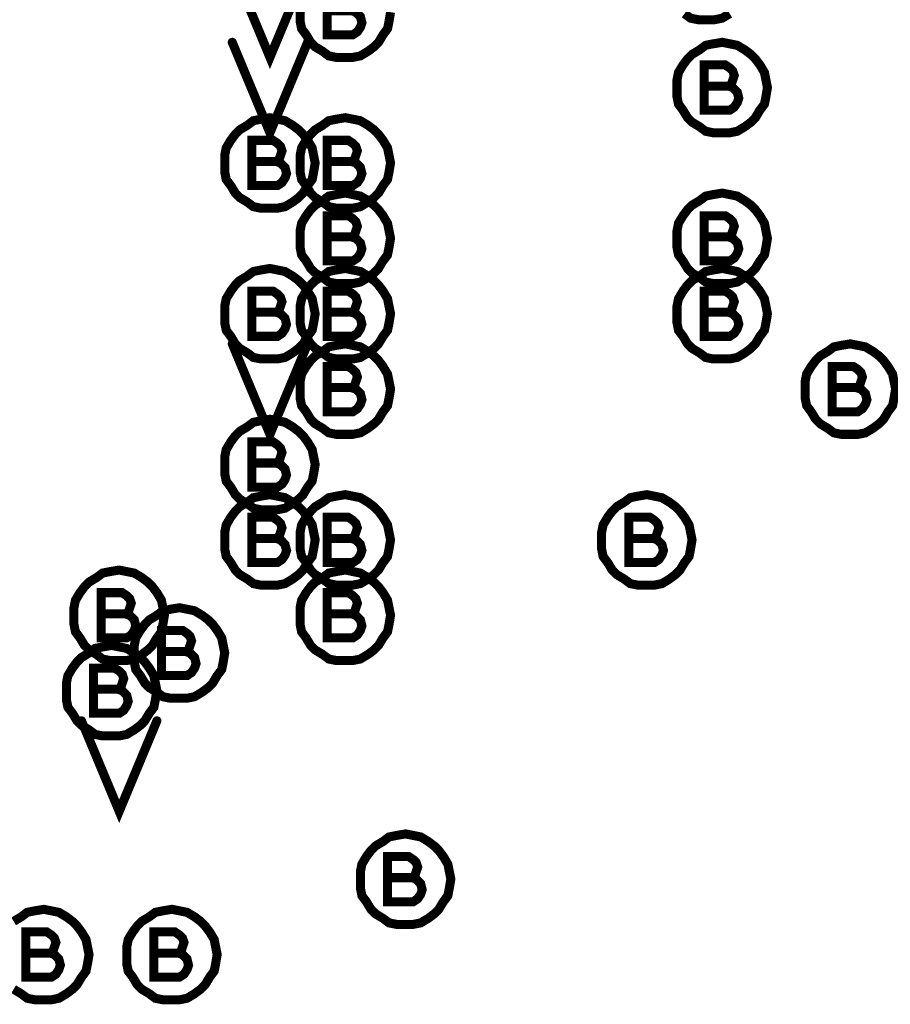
# Model space of a CAD drawing. Extents: x 28 to 61, y 24.9 to 46.
# Tile 44 of 96: x 38.439 to 39.017, y 31.402 to 32.055. Entities that reach past the tile are written whole.
import ezdxf

# ---------------------------------------------------------------- set-up
doc = ezdxf.new("R2010")
doc.units = 0
doc.layers.add('1', color=2, linetype='CONTINUOUS')

msp = doc.modelspace()

# ---------------------------------------------------------------- linework, layer by layer
at = {"layer": '1', "const_width": 0.006}
for points in [[(38.58, 32.09), (38.605, 32.03), (38.63, 32.09)], [(38.659, 32.061), (38.661, 32.062), (38.662, 32.065), (38.663, 32.068), (38.662, 32.071), (38.66, 32.073), (38.657, 32.075), (38.643, 32.075), (38.643, 32.045), (38.66, 32.045), (38.663, 32.047), (38.665, 32.05), (38.666, 32.053), (38.665, 32.057), (38.662, 32.06), (38.659, 32.061), (38.643, 32.061)], [(38.625, 32.06), (38.625, 32.054), (38.626, 32.049), (38.629, 32.045), (38.632, 32.04), (38.635, 32.037), (38.64, 32.034), (38.644, 32.031), (38.649, 32.03), (38.655, 32.03), (38.66, 32.03), (38.665, 32.031), (38.67, 32.034), (38.674, 32.037), (38.677, 32.04), (38.68, 32.045), (38.683, 32.049), (38.684, 32.054), (38.685, 32.06)], [(38.88, 32.059), (38.884, 32.056), (38.889, 32.055), (38.895, 32.055), (38.9, 32.055), (38.905, 32.056), (38.91, 32.059)], [(38.58, 32.04), (38.605, 31.98), (38.63, 32.04)], [(38.935, 32.01), (38.934, 32.015), (38.933, 32.02), (38.93, 32.025), (38.927, 32.029), (38.924, 32.032), (38.92, 32.035), (38.915, 32.038), (38.91, 32.039), (38.905, 32.04), (38.899, 32.039), (38.894, 32.038), (38.89, 32.035), (38.885, 32.032), (38.882, 32.029), (38.879, 32.025), (38.876, 32.02), (38.875, 32.015), (38.875, 32.01), (38.875, 32.004), (38.876, 31.999), (38.879, 31.995), (38.882, 31.99), (38.885, 31.987), (38.89, 31.984), (38.894, 31.981), (38.899, 31.98), (38.905, 31.98), (38.91, 31.98), (38.915, 31.981), (38.92, 31.984), (38.924, 31.987), (38.927, 31.99), (38.93, 31.995), (38.933, 31.999), (38.934, 32.004), (38.935, 32.01)], [(38.909, 32.011), (38.911, 32.012), (38.912, 32.015), (38.913, 32.018), (38.912, 32.021), (38.91, 32.023), (38.907, 32.025), (38.893, 32.025), (38.893, 31.995), (38.91, 31.995), (38.913, 31.997), (38.915, 32), (38.916, 32.003), (38.915, 32.007), (38.912, 32.01), (38.909, 32.011), (38.893, 32.011)], [(38.635, 31.96), (38.634, 31.965), (38.633, 31.97), (38.63, 31.975), (38.627, 31.979), (38.624, 31.982), (38.62, 31.985), (38.615, 31.988), (38.61, 31.989), (38.605, 31.99), (38.599, 31.989), (38.594, 31.988), (38.59, 31.985), (38.585, 31.982), (38.582, 31.979), (38.579, 31.975), (38.576, 31.97), (38.575, 31.965), (38.575, 31.96), (38.575, 31.954), (38.576, 31.949), (38.579, 31.945), (38.582, 31.94), (38.585, 31.937), (38.59, 31.934), (38.594, 31.931), (38.599, 31.93), (38.605, 31.93), (38.61, 31.93), (38.615, 31.931), (38.62, 31.934), (38.624, 31.937), (38.627, 31.94), (38.63, 31.945), (38.633, 31.949), (38.634, 31.954), (38.635, 31.96)], [(38.685, 31.96), (38.684, 31.965), (38.683, 31.97), (38.68, 31.975), (38.677, 31.979), (38.674, 31.982), (38.67, 31.985), (38.665, 31.988), (38.66, 31.989), (38.655, 31.99), (38.649, 31.989), (38.644, 31.988), (38.64, 31.985), (38.635, 31.982), (38.632, 31.979), (38.629, 31.975), (38.626, 31.97), (38.625, 31.965), (38.625, 31.96), (38.625, 31.954), (38.626, 31.949), (38.629, 31.945), (38.632, 31.94), (38.635, 31.937), (38.64, 31.934), (38.644, 31.931), (38.649, 31.93), (38.655, 31.93), (38.66, 31.93), (38.665, 31.931), (38.67, 31.934), (38.674, 31.937), (38.677, 31.94), (38.68, 31.945), (38.683, 31.949), (38.684, 31.954), (38.685, 31.96)], [(38.609, 31.961), (38.611, 31.962), (38.612, 31.965), (38.613, 31.968), (38.612, 31.971), (38.61, 31.973), (38.607, 31.975), (38.593, 31.975), (38.593, 31.945), (38.61, 31.945), (38.613, 31.947), (38.615, 31.95), (38.616, 31.953), (38.615, 31.957), (38.612, 31.96), (38.609, 31.961), (38.593, 31.961)], [(38.659, 31.961), (38.661, 31.962), (38.662, 31.965), (38.663, 31.968), (38.662, 31.971), (38.66, 31.973), (38.657, 31.975), (38.643, 31.975), (38.643, 31.945), (38.66, 31.945), (38.663, 31.947), (38.665, 31.95), (38.666, 31.953), (38.665, 31.957), (38.662, 31.96), (38.659, 31.961), (38.643, 31.961)], [(38.685, 31.91), (38.684, 31.915), (38.683, 31.92), (38.68, 31.925), (38.677, 31.929), (38.674, 31.932), (38.67, 31.935), (38.665, 31.938), (38.66, 31.939), (38.655, 31.94), (38.649, 31.939), (38.644, 31.938), (38.64, 31.935), (38.635, 31.932), (38.632, 31.929), (38.629, 31.925), (38.626, 31.92), (38.625, 31.915), (38.625, 31.91), (38.625, 31.904), (38.626, 31.899), (38.629, 31.895), (38.632, 31.89), (38.635, 31.887), (38.64, 31.884), (38.644, 31.881), (38.649, 31.88), (38.655, 31.88), (38.66, 31.88), (38.665, 31.881), (38.67, 31.884), (38.674, 31.887), (38.677, 31.89), (38.68, 31.895), (38.683, 31.899), (38.684, 31.904), (38.685, 31.91)], [(38.935, 31.91), (38.934, 31.915), (38.933, 31.92), (38.93, 31.925), (38.927, 31.929), (38.924, 31.932), (38.92, 31.935), (38.915, 31.938), (38.91, 31.939), (38.905, 31.94), (38.899, 31.939), (38.894, 31.938), (38.89, 31.935), (38.885, 31.932), (38.882, 31.929), (38.879, 31.925), (38.876, 31.92), (38.875, 31.915), (38.875, 31.91), (38.875, 31.904), (38.876, 31.899), (38.879, 31.895), (38.882, 31.89), (38.885, 31.887), (38.89, 31.884), (38.894, 31.881), (38.899, 31.88), (38.905, 31.88), (38.91, 31.88), (38.915, 31.881), (38.92, 31.884), (38.924, 31.887), (38.927, 31.89), (38.93, 31.895), (38.933, 31.899), (38.934, 31.904), (38.935, 31.91)], [(38.659, 31.911), (38.661, 31.912), (38.662, 31.915), (38.663, 31.918), (38.662, 31.921), (38.66, 31.923), (38.657, 31.925), (38.643, 31.925), (38.643, 31.895), (38.66, 31.895), (38.663, 31.897), (38.665, 31.9), (38.666, 31.903), (38.665, 31.907), (38.662, 31.91), (38.659, 31.911), (38.643, 31.911)], [(38.909, 31.911), (38.911, 31.912), (38.912, 31.915), (38.913, 31.918), (38.912, 31.921), (38.91, 31.923), (38.907, 31.925), (38.893, 31.925), (38.893, 31.895), (38.91, 31.895), (38.913, 31.897), (38.915, 31.9), (38.916, 31.903), (38.915, 31.907), (38.912, 31.91), (38.909, 31.911), (38.893, 31.911)], [(38.635, 31.86), (38.634, 31.865), (38.633, 31.87), (38.63, 31.875), (38.627, 31.879), (38.624, 31.882), (38.62, 31.885), (38.615, 31.888), (38.61, 31.889), (38.605, 31.89), (38.599, 31.889), (38.594, 31.888), (38.59, 31.885), (38.585, 31.882), (38.582, 31.879), (38.579, 31.875), (38.576, 31.87), (38.575, 31.865), (38.575, 31.86), (38.575, 31.854), (38.576, 31.849), (38.579, 31.845), (38.582, 31.84), (38.585, 31.837), (38.59, 31.834), (38.594, 31.831), (38.599, 31.83), (38.605, 31.83), (38.61, 31.83), (38.615, 31.831), (38.62, 31.834), (38.624, 31.837), (38.627, 31.84), (38.63, 31.845), (38.633, 31.849), (38.634, 31.854), (38.635, 31.86)], [(38.685, 31.86), (38.684, 31.865), (38.683, 31.87), (38.68, 31.875), (38.677, 31.879), (38.674, 31.882), (38.67, 31.885), (38.665, 31.888), (38.66, 31.889), (38.655, 31.89), (38.649, 31.889), (38.644, 31.888), (38.64, 31.885), (38.635, 31.882), (38.632, 31.879), (38.629, 31.875), (38.626, 31.87), (38.625, 31.865), (38.625, 31.86), (38.625, 31.854), (38.626, 31.849), (38.629, 31.845), (38.632, 31.84), (38.635, 31.837), (38.64, 31.834), (38.644, 31.831), (38.649, 31.83), (38.655, 31.83), (38.66, 31.83), (38.665, 31.831), (38.67, 31.834), (38.674, 31.837), (38.677, 31.84), (38.68, 31.845), (38.683, 31.849), (38.684, 31.854), (38.685, 31.86)], [(38.935, 31.86), (38.934, 31.865), (38.933, 31.87), (38.93, 31.875), (38.927, 31.879), (38.924, 31.882), (38.92, 31.885), (38.915, 31.888), (38.91, 31.889), (38.905, 31.89), (38.899, 31.889), (38.894, 31.888), (38.89, 31.885), (38.885, 31.882), (38.882, 31.879), (38.879, 31.875), (38.876, 31.87), (38.875, 31.865), (38.875, 31.86), (38.875, 31.854), (38.876, 31.849), (38.879, 31.845), (38.882, 31.84), (38.885, 31.837), (38.89, 31.834), (38.894, 31.831), (38.899, 31.83), (38.905, 31.83), (38.91, 31.83), (38.915, 31.831), (38.92, 31.834), (38.924, 31.837), (38.927, 31.84), (38.93, 31.845), (38.933, 31.849), (38.934, 31.854), (38.935, 31.86)], [(38.609, 31.861), (38.611, 31.862), (38.612, 31.865), (38.613, 31.868), (38.612, 31.871), (38.61, 31.873), (38.607, 31.875), (38.593, 31.875), (38.593, 31.845), (38.61, 31.845), (38.613, 31.847), (38.615, 31.85), (38.616, 31.853), (38.615, 31.857), (38.612, 31.86), (38.609, 31.861), (38.593, 31.861)], [(38.659, 31.861), (38.661, 31.862), (38.662, 31.865), (38.663, 31.868), (38.662, 31.871), (38.66, 31.873), (38.657, 31.875), (38.643, 31.875), (38.643, 31.845), (38.66, 31.845), (38.663, 31.847), (38.665, 31.85), (38.666, 31.853), (38.665, 31.857), (38.662, 31.86), (38.659, 31.861), (38.643, 31.861)], [(38.909, 31.861), (38.911, 31.862), (38.912, 31.865), (38.913, 31.868), (38.912, 31.871), (38.91, 31.873), (38.907, 31.875), (38.893, 31.875), (38.893, 31.845), (38.91, 31.845), (38.913, 31.847), (38.915, 31.85), (38.916, 31.853), (38.915, 31.857), (38.912, 31.86), (38.909, 31.861), (38.893, 31.861)], [(38.58, 31.84), (38.605, 31.78), (38.63, 31.84)], [(38.685, 31.81), (38.684, 31.815), (38.683, 31.82), (38.68, 31.825), (38.677, 31.829), (38.674, 31.832), (38.67, 31.835), (38.665, 31.838), (38.66, 31.839), (38.655, 31.84), (38.649, 31.839), (38.644, 31.838), (38.64, 31.835), (38.635, 31.832), (38.632, 31.829), (38.629, 31.825), (38.626, 31.82), (38.625, 31.815), (38.625, 31.81), (38.625, 31.804), (38.626, 31.799), (38.629, 31.795), (38.632, 31.79), (38.635, 31.787), (38.64, 31.784), (38.644, 31.781), (38.649, 31.78), (38.655, 31.78), (38.66, 31.78), (38.665, 31.781), (38.67, 31.784), (38.674, 31.787), (38.677, 31.79), (38.68, 31.795), (38.683, 31.799), (38.684, 31.804), (38.685, 31.81)], [(39.02, 31.81), (39.019, 31.815), (39.018, 31.82), (39.015, 31.825), (39.012, 31.829), (39.009, 31.832), (39.005, 31.835), (39, 31.838), (38.995, 31.839), (38.99, 31.84), (38.984, 31.839), (38.979, 31.838), (38.975, 31.835), (38.97, 31.832), (38.967, 31.829), (38.964, 31.825), (38.961, 31.82), (38.96, 31.815), (38.96, 31.81), (38.96, 31.804), (38.961, 31.799), (38.964, 31.795), (38.967, 31.79), (38.97, 31.787), (38.975, 31.784), (38.979, 31.781), (38.984, 31.78), (38.99, 31.78), (38.995, 31.78), (39, 31.781), (39.005, 31.784), (39.009, 31.787), (39.012, 31.79), (39.015, 31.795), (39.018, 31.799), (39.019, 31.804), (39.02, 31.81)], [(38.659, 31.811), (38.661, 31.812), (38.662, 31.815), (38.663, 31.818), (38.662, 31.821), (38.66, 31.823), (38.657, 31.825), (38.643, 31.825), (38.643, 31.795), (38.66, 31.795), (38.663, 31.797), (38.665, 31.8), (38.666, 31.803), (38.665, 31.807), (38.662, 31.81), (38.659, 31.811), (38.643, 31.811)], [(38.994, 31.811), (38.996, 31.812), (38.997, 31.815), (38.998, 31.818), (38.997, 31.821), (38.995, 31.823), (38.992, 31.825), (38.978, 31.825), (38.978, 31.795), (38.995, 31.795), (38.998, 31.797), (39, 31.8), (39.001, 31.803), (39, 31.807), (38.997, 31.81), (38.994, 31.811), (38.978, 31.811)], [(38.635, 31.76), (38.634, 31.765), (38.633, 31.77), (38.63, 31.775), (38.627, 31.779), (38.624, 31.782), (38.62, 31.785), (38.615, 31.788), (38.61, 31.789), (38.605, 31.79), (38.599, 31.789), (38.594, 31.788), (38.59, 31.785), (38.585, 31.782), (38.582, 31.779), (38.579, 31.775), (38.576, 31.77), (38.575, 31.765), (38.575, 31.76), (38.575, 31.754), (38.576, 31.749), (38.579, 31.745), (38.582, 31.74), (38.585, 31.737), (38.59, 31.734), (38.594, 31.731), (38.599, 31.73), (38.605, 31.73), (38.61, 31.73), (38.615, 31.731), (38.62, 31.734), (38.624, 31.737), (38.627, 31.74), (38.63, 31.745), (38.633, 31.749), (38.634, 31.754), (38.635, 31.76)], [(38.609, 31.761), (38.611, 31.762), (38.612, 31.765), (38.613, 31.768), (38.612, 31.771), (38.61, 31.773), (38.607, 31.775), (38.593, 31.775), (38.593, 31.745), (38.61, 31.745), (38.613, 31.747), (38.615, 31.75), (38.616, 31.753), (38.615, 31.757), (38.612, 31.76), (38.609, 31.761), (38.593, 31.761)], [(38.635, 31.71), (38.634, 31.715), (38.633, 31.72), (38.63, 31.725), (38.627, 31.729), (38.624, 31.732), (38.62, 31.735), (38.615, 31.738), (38.61, 31.739), (38.605, 31.74), (38.599, 31.739), (38.594, 31.738), (38.59, 31.735), (38.585, 31.732), (38.582, 31.729), (38.579, 31.725), (38.576, 31.72), (38.575, 31.715), (38.575, 31.71), (38.575, 31.704), (38.576, 31.699), (38.579, 31.695), (38.582, 31.69), (38.585, 31.687), (38.59, 31.684), (38.594, 31.681), (38.599, 31.68), (38.605, 31.68), (38.61, 31.68), (38.615, 31.681), (38.62, 31.684), (38.624, 31.687), (38.627, 31.69), (38.63, 31.695), (38.633, 31.699), (38.634, 31.704), (38.635, 31.71)], [(38.685, 31.71), (38.684, 31.715), (38.683, 31.72), (38.68, 31.725), (38.677, 31.729), (38.674, 31.732), (38.67, 31.735), (38.665, 31.738), (38.66, 31.739), (38.655, 31.74), (38.649, 31.739), (38.644, 31.738), (38.64, 31.735), (38.635, 31.732), (38.632, 31.729), (38.629, 31.725), (38.626, 31.72), (38.625, 31.715), (38.625, 31.71), (38.625, 31.704), (38.626, 31.699), (38.629, 31.695), (38.632, 31.69), (38.635, 31.687), (38.64, 31.684), (38.644, 31.681), (38.649, 31.68), (38.655, 31.68), (38.66, 31.68), (38.665, 31.681), (38.67, 31.684), (38.674, 31.687), (38.677, 31.69), (38.68, 31.695), (38.683, 31.699), (38.684, 31.704), (38.685, 31.71)], [(38.885, 31.71), (38.884, 31.715), (38.883, 31.72), (38.88, 31.725), (38.877, 31.729), (38.874, 31.732), (38.87, 31.735), (38.865, 31.738), (38.86, 31.739), (38.855, 31.74), (38.849, 31.739), (38.844, 31.738), (38.84, 31.735), (38.835, 31.732), (38.832, 31.729), (38.829, 31.725), (38.826, 31.72), (38.825, 31.715), (38.825, 31.71), (38.825, 31.704), (38.826, 31.699), (38.829, 31.695), (38.832, 31.69), (38.835, 31.687), (38.84, 31.684), (38.844, 31.681), (38.849, 31.68), (38.855, 31.68), (38.86, 31.68), (38.865, 31.681), (38.87, 31.684), (38.874, 31.687), (38.877, 31.69), (38.88, 31.695), (38.883, 31.699), (38.884, 31.704), (38.885, 31.71)], [(38.609, 31.711), (38.611, 31.712), (38.612, 31.715), (38.613, 31.718), (38.612, 31.721), (38.61, 31.723), (38.607, 31.725), (38.593, 31.725), (38.593, 31.695), (38.61, 31.695), (38.613, 31.697), (38.615, 31.7), (38.616, 31.703), (38.615, 31.707), (38.612, 31.71), (38.609, 31.711), (38.593, 31.711)], [(38.659, 31.711), (38.661, 31.712), (38.662, 31.715), (38.663, 31.718), (38.662, 31.721), (38.66, 31.723), (38.657, 31.725), (38.643, 31.725), (38.643, 31.695), (38.66, 31.695), (38.663, 31.697), (38.665, 31.7), (38.666, 31.703), (38.665, 31.707), (38.662, 31.71), (38.659, 31.711), (38.643, 31.711)], [(38.859, 31.711), (38.861, 31.712), (38.862, 31.715), (38.863, 31.718), (38.862, 31.721), (38.86, 31.723), (38.857, 31.725), (38.843, 31.725), (38.843, 31.695), (38.86, 31.695), (38.863, 31.697), (38.865, 31.7), (38.866, 31.703), (38.865, 31.707), (38.862, 31.71), (38.859, 31.711), (38.843, 31.711)], [(38.535, 31.66), (38.534, 31.665), (38.533, 31.67), (38.53, 31.675), (38.527, 31.679), (38.524, 31.682), (38.52, 31.685), (38.515, 31.688), (38.51, 31.689), (38.505, 31.69), (38.499, 31.689), (38.494, 31.688), (38.49, 31.685), (38.485, 31.682), (38.482, 31.679), (38.479, 31.675), (38.476, 31.67), (38.475, 31.665), (38.475, 31.66), (38.475, 31.654), (38.476, 31.649), (38.479, 31.645), (38.482, 31.64), (38.485, 31.637), (38.49, 31.634), (38.494, 31.631), (38.499, 31.63), (38.505, 31.63), (38.51, 31.63), (38.515, 31.631), (38.52, 31.634), (38.524, 31.637), (38.527, 31.64), (38.53, 31.645), (38.533, 31.649), (38.534, 31.654), (38.535, 31.66)], [(38.685, 31.66), (38.684, 31.665), (38.683, 31.67), (38.68, 31.675), (38.677, 31.679), (38.674, 31.682), (38.67, 31.685), (38.665, 31.688), (38.66, 31.689), (38.655, 31.69), (38.649, 31.689), (38.644, 31.688), (38.64, 31.685), (38.635, 31.682), (38.632, 31.679), (38.629, 31.675), (38.626, 31.67), (38.625, 31.665), (38.625, 31.66), (38.625, 31.654), (38.626, 31.649), (38.629, 31.645), (38.632, 31.64), (38.635, 31.637), (38.64, 31.634), (38.644, 31.631), (38.649, 31.63), (38.655, 31.63), (38.66, 31.63), (38.665, 31.631), (38.67, 31.634), (38.674, 31.637), (38.677, 31.64), (38.68, 31.645), (38.683, 31.649), (38.684, 31.654), (38.685, 31.66)], [(38.509, 31.661), (38.511, 31.662), (38.512, 31.665), (38.513, 31.668), (38.512, 31.671), (38.51, 31.673), (38.507, 31.675), (38.493, 31.675), (38.493, 31.645), (38.51, 31.645), (38.513, 31.647), (38.515, 31.65), (38.516, 31.653), (38.515, 31.657), (38.512, 31.66), (38.509, 31.661), (38.493, 31.661)], [(38.659, 31.661), (38.661, 31.662), (38.662, 31.665), (38.663, 31.668), (38.662, 31.671), (38.66, 31.673), (38.657, 31.675), (38.643, 31.675), (38.643, 31.645), (38.66, 31.645), (38.663, 31.647), (38.665, 31.65), (38.666, 31.653), (38.665, 31.657), (38.662, 31.66), (38.659, 31.661), (38.643, 31.661)], [(38.575, 31.635), (38.574, 31.64), (38.573, 31.645), (38.57, 31.65), (38.567, 31.654), (38.564, 31.657), (38.56, 31.66), (38.555, 31.663), (38.55, 31.664), (38.545, 31.665), (38.539, 31.664), (38.534, 31.663), (38.53, 31.66), (38.525, 31.657), (38.522, 31.654), (38.519, 31.65), (38.516, 31.645), (38.515, 31.64), (38.515, 31.635), (38.515, 31.629), (38.516, 31.624), (38.519, 31.62), (38.522, 31.615), (38.525, 31.612), (38.53, 31.609), (38.534, 31.606), (38.539, 31.605), (38.545, 31.605), (38.55, 31.605), (38.555, 31.606), (38.56, 31.609), (38.564, 31.612), (38.567, 31.615), (38.57, 31.62), (38.573, 31.624), (38.574, 31.629), (38.575, 31.635)], [(38.549, 31.636), (38.551, 31.637), (38.552, 31.64), (38.553, 31.643), (38.552, 31.646), (38.55, 31.648), (38.547, 31.65), (38.533, 31.65), (38.533, 31.62), (38.55, 31.62), (38.553, 31.622), (38.555, 31.625), (38.556, 31.628), (38.555, 31.632), (38.552, 31.635), (38.549, 31.636), (38.533, 31.636)], [(38.53, 31.61), (38.529, 31.615), (38.528, 31.62), (38.525, 31.625), (38.522, 31.629), (38.519, 31.632), (38.515, 31.635), (38.51, 31.638), (38.505, 31.639), (38.5, 31.64), (38.494, 31.639), (38.489, 31.638), (38.485, 31.635), (38.48, 31.632), (38.477, 31.629), (38.474, 31.625), (38.471, 31.62), (38.47, 31.615), (38.47, 31.61), (38.47, 31.604), (38.471, 31.599), (38.474, 31.595), (38.477, 31.59), (38.48, 31.587), (38.485, 31.584), (38.489, 31.581), (38.494, 31.58), (38.5, 31.58), (38.505, 31.58), (38.51, 31.581), (38.515, 31.584), (38.519, 31.587), (38.522, 31.59), (38.525, 31.595), (38.528, 31.599), (38.529, 31.604), (38.53, 31.61)], [(38.504, 31.611), (38.506, 31.612), (38.507, 31.615), (38.508, 31.618), (38.507, 31.621), (38.505, 31.623), (38.502, 31.625), (38.488, 31.625), (38.488, 31.595), (38.505, 31.595), (38.508, 31.597), (38.51, 31.6), (38.511, 31.603), (38.51, 31.607), (38.507, 31.61), (38.504, 31.611), (38.488, 31.611)], [(38.48, 31.59), (38.505, 31.53), (38.53, 31.59)], [(38.725, 31.485), (38.724, 31.49), (38.723, 31.495), (38.72, 31.5), (38.717, 31.504), (38.714, 31.507), (38.71, 31.51), (38.705, 31.513), (38.7, 31.514), (38.695, 31.515), (38.689, 31.514), (38.684, 31.513), (38.68, 31.51), (38.675, 31.507), (38.672, 31.504), (38.669, 31.5), (38.666, 31.495), (38.665, 31.49), (38.665, 31.485), (38.665, 31.479), (38.666, 31.474), (38.669, 31.47), (38.672, 31.465), (38.675, 31.462), (38.68, 31.459), (38.684, 31.456), (38.689, 31.455), (38.695, 31.455), (38.7, 31.455), (38.705, 31.456), (38.71, 31.459), (38.714, 31.462), (38.717, 31.465), (38.72, 31.47), (38.723, 31.474), (38.724, 31.479), (38.725, 31.485)], [(38.699, 31.486), (38.701, 31.487), (38.702, 31.49), (38.703, 31.493), (38.702, 31.496), (38.7, 31.498), (38.697, 31.5), (38.683, 31.5), (38.683, 31.47), (38.7, 31.47), (38.703, 31.472), (38.705, 31.475), (38.706, 31.478), (38.705, 31.482), (38.702, 31.485), (38.699, 31.486), (38.683, 31.486)], [(38.485, 31.435), (38.484, 31.44), (38.483, 31.445), (38.48, 31.45), (38.477, 31.454), (38.474, 31.457), (38.47, 31.46), (38.465, 31.463), (38.46, 31.464), (38.455, 31.465), (38.449, 31.464), (38.444, 31.463), (38.44, 31.46), (38.435, 31.457)], [(38.57, 31.435), (38.569, 31.44), (38.568, 31.445), (38.565, 31.45), (38.562, 31.454), (38.559, 31.457), (38.555, 31.46), (38.55, 31.463), (38.545, 31.464), (38.54, 31.465), (38.534, 31.464), (38.529, 31.463), (38.525, 31.46), (38.52, 31.457), (38.517, 31.454), (38.514, 31.45), (38.511, 31.445), (38.51, 31.44), (38.51, 31.435), (38.51, 31.429), (38.511, 31.424), (38.514, 31.42), (38.517, 31.415), (38.52, 31.412), (38.525, 31.409), (38.529, 31.406), (38.534, 31.405), (38.54, 31.405), (38.545, 31.405), (38.55, 31.406), (38.555, 31.409), (38.559, 31.412), (38.562, 31.415), (38.565, 31.42), (38.568, 31.424), (38.569, 31.429), (38.57, 31.435)], [(38.459, 31.436), (38.461, 31.437), (38.462, 31.44), (38.463, 31.443), (38.462, 31.446), (38.46, 31.448), (38.457, 31.45), (38.443, 31.45), (38.443, 31.42), (38.46, 31.42), (38.463, 31.422), (38.465, 31.425), (38.466, 31.428), (38.465, 31.432), (38.462, 31.435), (38.459, 31.436), (38.443, 31.436)], [(38.544, 31.436), (38.546, 31.437), (38.547, 31.44), (38.548, 31.443), (38.547, 31.446), (38.545, 31.448), (38.542, 31.45), (38.528, 31.45), (38.528, 31.42), (38.545, 31.42), (38.548, 31.422), (38.55, 31.425), (38.551, 31.428), (38.55, 31.432), (38.547, 31.435), (38.544, 31.436), (38.528, 31.436)], [(38.435, 31.412), (38.44, 31.409), (38.444, 31.406), (38.449, 31.405), (38.455, 31.405), (38.46, 31.405), (38.465, 31.406), (38.47, 31.409), (38.474, 31.412), (38.477, 31.415), (38.48, 31.42), (38.483, 31.424), (38.484, 31.429), (38.485, 31.435)]]:
    msp.add_lwpolyline(points, dxfattribs=at)
at = {"layer": '1', "const_width": 0.003}
for points in [[(38.5815, 32.04, 1), (38.5785, 32.04, 1)], [(38.6315, 32.04, 1), (38.6285, 32.04, 1)], [(38.8945, 32.011, 1), (38.8915, 32.011, 1)], [(38.9105, 32.011, 1), (38.9075, 32.011, 1)], [(38.9365, 32.01, 1), (38.9335, 32.01, 1)], [(38.9365, 32.01, 1), (38.9335, 32.01, 1)], [(38.5945, 31.961, 1), (38.5915, 31.961, 1)], [(38.6105, 31.961, 1), (38.6075, 31.961, 1)], [(38.6365, 31.96, 1), (38.6335, 31.96, 1)], [(38.6365, 31.96, 1), (38.6335, 31.96, 1)], [(38.6445, 31.961, 1), (38.6415, 31.961, 1)], [(38.6605, 31.961, 1), (38.6575, 31.961, 1)], [(38.6865, 31.96, 1), (38.6835, 31.96, 1)], [(38.6865, 31.96, 1), (38.6835, 31.96, 1)], [(38.6445, 31.911, 1), (38.6415, 31.911, 1)], [(38.6605, 31.911, 1), (38.6575, 31.911, 1)], [(38.6865, 31.91, 1), (38.6835, 31.91, 1)], [(38.6865, 31.91, 1), (38.6835, 31.91, 1)], [(38.8945, 31.911, 1), (38.8915, 31.911, 1)], [(38.9105, 31.911, 1), (38.9075, 31.911, 1)], [(38.9365, 31.91, 1), (38.9335, 31.91, 1)], [(38.9365, 31.91, 1), (38.9335, 31.91, 1)], [(38.5945, 31.861, 1), (38.5915, 31.861, 1)], [(38.6105, 31.861, 1), (38.6075, 31.861, 1)], [(38.6365, 31.86, 1), (38.6335, 31.86, 1)], [(38.6365, 31.86, 1), (38.6335, 31.86, 1)], [(38.6445, 31.861, 1), (38.6415, 31.861, 1)], [(38.6605, 31.861, 1), (38.6575, 31.861, 1)], [(38.6865, 31.86, 1), (38.6835, 31.86, 1)], [(38.6865, 31.86, 1), (38.6835, 31.86, 1)], [(38.8945, 31.861, 1), (38.8915, 31.861, 1)], [(38.9105, 31.861, 1), (38.9075, 31.861, 1)], [(38.9365, 31.86, 1), (38.9335, 31.86, 1)], [(38.9365, 31.86, 1), (38.9335, 31.86, 1)], [(38.5815, 31.84, 1), (38.5785, 31.84, 1)], [(38.6315, 31.84, 1), (38.6285, 31.84, 1)], [(38.6445, 31.811, 1), (38.6415, 31.811, 1)], [(38.6605, 31.811, 1), (38.6575, 31.811, 1)], [(38.6865, 31.81, 1), (38.6835, 31.81, 1)], [(38.6865, 31.81, 1), (38.6835, 31.81, 1)], [(38.9795, 31.811, 1), (38.9765, 31.811, 1)], [(38.9955, 31.811, 1), (38.9925, 31.811, 1)], [(38.5945, 31.761, 1), (38.5915, 31.761, 1)], [(38.6105, 31.761, 1), (38.6075, 31.761, 1)], [(38.6365, 31.76, 1), (38.6335, 31.76, 1)], [(38.6365, 31.76, 1), (38.6335, 31.76, 1)], [(38.5945, 31.711, 1), (38.5915, 31.711, 1)], [(38.6105, 31.711, 1), (38.6075, 31.711, 1)], [(38.6365, 31.71, 1), (38.6335, 31.71, 1)], [(38.6365, 31.71, 1), (38.6335, 31.71, 1)], [(38.6445, 31.711, 1), (38.6415, 31.711, 1)], [(38.6605, 31.711, 1), (38.6575, 31.711, 1)], [(38.6865, 31.71, 1), (38.6835, 31.71, 1)], [(38.6865, 31.71, 1), (38.6835, 31.71, 1)], [(38.8445, 31.711, 1), (38.8415, 31.711, 1)], [(38.8605, 31.711, 1), (38.8575, 31.711, 1)], [(38.8865, 31.71, 1), (38.8835, 31.71, 1)], [(38.8865, 31.71, 1), (38.8835, 31.71, 1)], [(38.4945, 31.661, 1), (38.4915, 31.661, 1)], [(38.5105, 31.661, 1), (38.5075, 31.661, 1)], [(38.6445, 31.661, 1), (38.6415, 31.661, 1)], [(38.6605, 31.661, 1), (38.6575, 31.661, 1)], [(38.5365, 31.66, 1), (38.5335, 31.66, 1)], [(38.5365, 31.66, 1), (38.5335, 31.66, 1)], [(38.6865, 31.66, 1), (38.6835, 31.66, 1)], [(38.6865, 31.66, 1), (38.6835, 31.66, 1)], [(38.5345, 31.636, 1), (38.5315, 31.636, 1)], [(38.5505, 31.636, 1), (38.5475, 31.636, 1)], [(38.5765, 31.635, 1), (38.5735, 31.635, 1)], [(38.5765, 31.635, 1), (38.5735, 31.635, 1)], [(38.4895, 31.611, 1), (38.4865, 31.611, 1)], [(38.5055, 31.611, 1), (38.5025, 31.611, 1)], [(38.5315, 31.61, 1), (38.5285, 31.61, 1)], [(38.5315, 31.61, 1), (38.5285, 31.61, 1)], [(38.4815, 31.59, 1), (38.4785, 31.59, 1)], [(38.5315, 31.59, 1), (38.5285, 31.59, 1)], [(38.6845, 31.486, 1), (38.6815, 31.486, 1)], [(38.7005, 31.486, 1), (38.6975, 31.486, 1)], [(38.7265, 31.485, 1), (38.7235, 31.485, 1)], [(38.7265, 31.485, 1), (38.7235, 31.485, 1)], [(38.4445, 31.436, 1), (38.4415, 31.436, 1)], [(38.4605, 31.436, 1), (38.4575, 31.436, 1)], [(38.4865, 31.435, 1), (38.4835, 31.435, 1)], [(38.4865, 31.435, 1), (38.4835, 31.435, 1)], [(38.5295, 31.436, 1), (38.5265, 31.436, 1)], [(38.5455, 31.436, 1), (38.5425, 31.436, 1)], [(38.5715, 31.435, 1), (38.5685, 31.435, 1)], [(38.5715, 31.435, 1), (38.5685, 31.435, 1)]]:
    msp.add_lwpolyline(points, format="xyb", close=True, dxfattribs=at)

doc.saveas('drawing.dxf')
